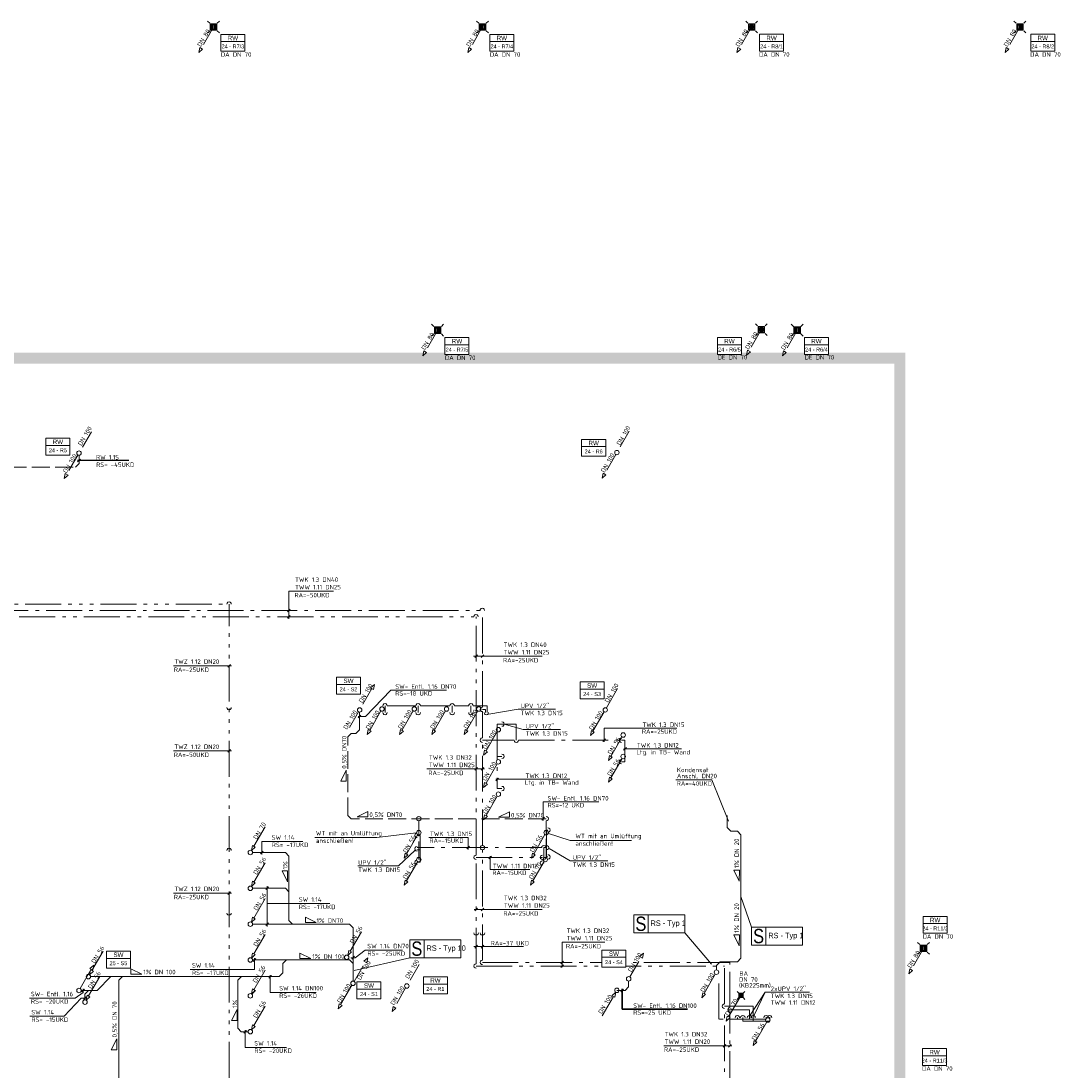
# Model space of a CAD drawing. Header units: metres. Extents: x -5 to 278, y -19 to 180.
# Tile 23 of 59: x 70 to 98, y 101 to 130. Entities that reach past the tile are written whole.
import ezdxf
from ezdxf.enums import TextEntityAlignment as Align

# ---------------------------------------------------------------- set-up
doc = ezdxf.new("R2010")
doc.units = ezdxf.units.M
doc.header["$LTSCALE"] = 0.1
for name, pattern in [('_PGMM_Ge_2Pkt', [16, 10, -2, 0, -2, 0, -2]), ('_PGMM_Ge_3Pkt', [18, 10, -2, 0, -2, 0, -2, 0, -2]), ('_PGMM_Ge_Ku', [6.5, 5, -1.5]), ('_PGMM_Ge_Pkt', [14, 10, -2, 0, -2])]:
    doc.linetypes.add(name, pattern=pattern)
doc.layers.get('0').update_dxf_attribs({"linetype": 'CONTINUOUS', "lineweight": 20})
for name, color, linetype, lineweight in [('A_TWW Bereiter_4', 34, 'CONTINUOUS', 20), ('S_Ablauf', 250, 'CONTINUOUS', 20), ('S_Ablauf TXT', 250, 'CONTINUOUS', 20), ('S_Fallstrangentlüftung', 24, '_PGMM_Ge_Ku', 20), ('S_Fallstrangentlüftung TXT', 24, 'CONTINUOUS', 20), ('S_Kaltwasser', 90, '_PGMM_Ge_Pkt', 20), ('S_Kondensat', 23, 'CONTINUOUS', 20), ('S_Kondensat TXT', 23, 'CONTINUOUS', 20), ('S_Regenwasser', 162, '_PGMM_Ge_Ku', 20), ('S_Regenwasser TXT', 162, 'CONTINUOUS', 20), ('S_Schmutzwasser', 34, 'CONTINUOUS', 20), ('S_Schmutzwasser TXT', 34, 'CONTINUOUS', 20), ('S_Stempel Schott', 125, 'CONTINUOUS', 20), ('S_TXT Strang RW', 140, 'CONTINUOUS', 20), ('S_TXT Strang SW', 30, 'CONTINUOUS', 20), ('S_TXT_W+K+Z', 125, 'CONTINUOUS', 20), ('S_Warmwasser', 10, '_PGMM_Ge_2Pkt', 20), ('S_Zirkulation', 21, '_PGMM_Ge_3Pkt', 20)]:
    doc.layers.add(name, color=color, linetype=linetype, lineweight=lineweight)
doc.styles.add('ACS_ISOCT', font='ISOCT')
doc.styles.add('Arial', font='arial.ttf')
doc.styles.add('ARIAL_NARROW', font='ARIALN.TTF')
doc.styles.get("Standard").update_dxf_attribs({"font": 'isocp.shx', "height": 0.001})

# ---------------------------------------------------------------- blocks, each defined once
blk = doc.blocks.new('Ablauf')
at = {"color": 0, "linetype": 'ByBlock'}
for p, q in [((-0.105, 0.105), (-0.165, 0.165)), ((-0.09, 0.09), (0.09, 0.09)), ((-0.09, -0.09), (-0.09, 0.09)), ((0.075, 0.075), (-0.075, 0.075)), ((-0.075, 0.075), (-0.075, -0.075)), ((-0.045, 0.075), (-0.045, -0.075)), ((-0.015, -0.075), (-0.015, 0.075)), ((0.015, 0.075), (0.015, -0.075)), ((0.045, -0.075), (0.045, 0.075)), ((0.075, -0.075), (0.075, 0.075)), ((0.09, 0.09), (0.09, -0.09)), ((0.105, 0.105), (0.165, 0.165)), ((-0.105, -0.105), (-0.165, -0.165)), ((0.09, -0.09), (-0.09, -0.09)), ((-0.075, -0.075), (0.075, -0.075)), ((0.105, -0.105), (0.165, -0.165))]:
    blk.add_line(p, q, dxfattribs=at)
blk = doc.blocks.new('*U27')
at = {"color": 0, "linetype": 'ByBlock'}
blk.add_wipeout([(0, 0), (0.671, 0), (0.671, -0.473), (0, -0.473)], dxfattribs=at)
blk.add_lwpolyline([(0, 0), (0.671, 0), (0.671, -0.473), (0, -0.473)], close=True, dxfattribs=at)
blk.add_lwpolyline([(0, -0.203), (0.671, -0.203)], dxfattribs=at)
blk.add_lwpolyline([(0, -0.203), (0.671, -0.203)], dxfattribs=at)
at = {"color": 0, "linetype": 'ByBlock', "insert": (0.336, -0.102), "char_height": 0.125, "width": 0.20598, "attachment_point": 5, "style": 'ACS_ISOCT'}
blk.add_mtext('{\\fArial|b0|i0|c0|p34;RW}', dxfattribs=at)
at = {"color": 0, "linetype": 'ByBlock', "style": 'Arial'}
blk.add_attdef('STRANG_NR.', text='', height=0.11, dxfattribs=at).set_placement((0.336, -0.338), align=Align.MIDDLE_CENTER)
blk = doc.blocks.new('*U28')
at = {"color": 0, "linetype": 'ByBlock'}
blk.add_wipeout([(0, 0), (0.671, 0), (0.671, -0.473), (0, -0.473)], dxfattribs=at)
blk.add_lwpolyline([(0, 0), (0.671, 0), (0.671, -0.473), (0, -0.473)], close=True, dxfattribs=at)
blk.add_lwpolyline([(0, -0.203), (0.671, -0.203)], dxfattribs=at)
blk.add_lwpolyline([(0, -0.203), (0.671, -0.203)], dxfattribs=at)
at = {"color": 0, "linetype": 'ByBlock', "insert": (0.336, -0.102), "char_height": 0.125, "width": 0.20598, "attachment_point": 5, "style": 'ACS_ISOCT'}
blk.add_mtext('{\\fArial|b0|i0|c0|p34;SW}', dxfattribs=at)
at = {"color": 0, "linetype": 'ByBlock', "style": 'Arial'}
blk.add_attdef('STRANG_NR.', text='', height=0.11, dxfattribs=at).set_placement((0.336, -0.338), align=Align.MIDDLE_CENTER)

msp = doc.modelspace()

# ---------------------------------------------------------------- linework, layer by layer
at = {"layer": 'A_TWW Bereiter_4', "const_width": 0.3}
msp.add_lwpolyline([(94.14, 121.061), (-4.238, 121.061), (-4.238, 62.226), (94.14, 62.226)], close=True, dxfattribs=at)
at = {"layer": 'S_Fallstrangentlüftung'}
for p, q in [((79.486, 111.962), (79.38, 111.868)), ((79.458, 111.823), (79.486, 111.962)), ((79.419, 111.845), (79.106, 111.304)), ((79.38, 111.868), (79.458, 111.823)), ((79.044, 111.196), (78.731, 110.655)), ((79.075, 110.694), (79.075, 111.187)), ((78.75, 110.504), (78.838, 110.592)), ((78.75, 108.304), (78.75, 110.504)), ((78.838, 110.592), (78.972, 110.592)), ((78.972, 110.592), (79.075, 110.694)), ((78.838, 108.216), (78.75, 108.304)), ((84.275, 108.216), (78.838, 108.216)), ((80.725, 107.076), (80.725, 108.154)), ((84.275, 107.151), (84.275, 108.154)), ((84.25, 107.075), (84.275, 107.151)), ((79.195, 104.243), (79.301, 104.337)), ((79.301, 104.337), (79.273, 104.198)), ((86.608, 103.804), (86.92, 104.345)), ((86.881, 104.368), (86.987, 104.462)), ((86.959, 104.323), (86.881, 104.368)), ((86.987, 104.462), (86.959, 104.323)), ((78.921, 103.679), (79.234, 104.22)), ((79.273, 104.198), (79.195, 104.243)), ((86.576, 103.687), (86.576, 103.527)), ((71.516, 103.423), (71.311, 103.423)), ((86.25, 103.427), (86.476, 103.427)), ((86.576, 103.527), (86.476, 103.427))]:
    msp.add_line(p, q, dxfattribs=at)
at = {"layer": 'S_Fallstrangentlüftung', "linetype": 'Continuous'}
for p, q in [((71.28, 103.477), (71.592, 104.018)), ((71.553, 104.041), (71.66, 104.135)), ((71.631, 103.996), (71.553, 104.041)), ((71.66, 104.135), (71.631, 103.996))]:
    msp.add_line(p, q, dxfattribs=at)
for centre, major_axis, start_param, end_param in [((79.075, 111.25), (0, 0.0625), -1.570796, 4.712389), ((80.725, 108.216), (0.0625, 0), 4.708766, 7.866194), ((84.275, 108.216), (0.0625, 0), 4.708766, 7.866194), ((86.576, 103.75), (0, 0.0625), -1.570796, 4.712389), ((71.249, 103.423), (0, 0.0625), -1.570796, 4.712389)]:
    msp.add_ellipse(centre, major_axis=major_axis, ratio=1, start_param=start_param, end_param=end_param, dxfattribs=at)
at = {"layer": 'S_Fallstrangentlüftung', "linetype": 'Continuous', "extrusion": (0, 0, -1)}
msp.add_ellipse((80.725, 108.216), major_axis=(-0.0625, 0), ratio=1, start_param=4.708766, end_param=7.866194, dxfattribs=at)
at = {"layer": 'S_Fallstrangentlüftung TXT'}
for p, q in [((79.24, 111.069), (79.947, 111.805)), ((79.947, 111.805), (81.499, 111.805)), ((79.03, 111.069), (79.24, 111.069)), ((79.037, 111.032), (79.113, 111.107)), ((78.553, 109.266), (78.703, 109.566)), ((78.703, 109.566), (78.703, 109.266)), ((78.703, 109.266), (78.553, 109.266)), ((84.193, 108.686), (85.745, 108.686)), ((84.193, 108.686), (84.193, 108.164)), ((79.303, 108.421), (79.003, 108.271)), ((79.303, 108.271), (79.303, 108.421)), ((83.252, 108.404), (82.952, 108.254)), ((83.252, 108.254), (83.252, 108.404)), ((79.303, 108.271), (79.003, 108.271)), ((83.252, 108.254), (82.952, 108.254)), ((84.156, 108.179), (84.231, 108.254)), ((71.331, 103.385), (71.406, 103.461)), ((71.368, 103.469), (71.368, 103.367)), ((71.143, 103.211), (69.868, 103.211)), ((71.143, 103.211), (71.368, 103.367))]:
    msp.add_line(p, q, dxfattribs=at)
at = {"layer": 'S_Fallstrangentlüftung TXT', "lineweight": 30}
for p, q in [((86.362, 103.39), (86.438, 103.465)), ((86.4, 102.903), (86.4, 103.473)), ((86.4, 102.903), (88.222, 102.903))]:
    msp.add_line(p, q, dxfattribs=at)
at = {"layer": 'S_Kaltwasser'}
for p, q in [((64.335, 114.025), (82.433, 114.024)), ((82.5, 111.327), (82.5, 114.025)), ((79.783, 111.363), (79.783, 111.177)), ((80.644, 111.363), (79.845, 111.363)), ((80.706, 111.363), (80.706, 111.175)), ((81.593, 111.363), (80.769, 111.363)), ((81.656, 111.363), (81.656, 111.175)), ((82.117, 111.363), (81.718, 111.363)), ((82.179, 111.363), (82.179, 111.175)), ((82.634, 111.363), (82.242, 111.363)), ((82.634, 111.363), (82.634, 111.176)), ((82.581, 111.265), (82.5, 111.265)), ((82.5, 110.468), (82.5, 111.202)), ((82.581, 111.265), (82.581, 111.176)), ((82.909, 110.855), (83.445, 110.855)), ((82.909, 110.855), (82.909, 109.055)), ((83.445, 110.855), (83.445, 110.405)), ((83.382, 110.405), (82.5, 110.405)), ((82.5, 107.472), (82.5, 110.343)), ((83.507, 110.405), (86.475, 110.405)), ((86.475, 110.405), (86.378, 110.405)), ((86.475, 110.405), (86.475, 109.805)), ((82.909, 109.955), (83.045, 109.955)), ((86.475, 109.805), (86.375, 109.805)), ((82.909, 109.055), (83.045, 109.055)), ((84.325, 107.9), (84.285, 107.9)), ((84.285, 107.9), (84.285, 107.15)), ((80.675, 107.75), (80.765, 107.75)), ((80.765, 107.75), (80.765, 107)), ((80.675, 107.346), (80.765, 107.346)), ((84.152, 107.409), (80.677, 107.409)), ((82.5, 104.269), (82.5, 107.347)), ((84.285, 107.409), (84.215, 107.409)), ((84.215, 106.979), (84.215, 107.409)), ((80.675, 107), (80.765, 107)), ((84.215, 106.979), (84.175, 106.979)), ((84.325, 107.15), (84.285, 107.15)), ((82.5, 104.207), (89.402, 104.207)), ((89.402, 102.947), (89.402, 104.207)), ((89.096, 102.623), (89.096, 103.821)), ((89.402, 102.885), (89.947, 102.885)), ((89.402, 96.229), (89.402, 102.822)), ((89.947, 102.885), (89.947, 102.623)), ((90.409, 102.623), (89.096, 102.623)), ((89.609, 102.666), (89.609, 102.623)), ((90.409, 102.623), (90.409, 102.682))]:
    msp.add_line(p, q, dxfattribs=at)
at = {"layer": 'S_Kaltwasser', "linetype": 'Continuous'}
for centre, major_axis in [((82.495, 114.025), (0, 0.0625)), ((82.5, 111.265), (-0.0625, 0)), ((79.783, 111.177), (0, -0.0625)), ((80.706, 111.175), (0, -0.0625)), ((81.656, 111.175), (0, -0.0625)), ((82.179, 111.175), (0, -0.0625)), ((82.608, 111.176), (0, -0.0625)), ((83.045, 110.855), (0.0625, 0)), ((82.5, 110.405), (-0.0625, 0)), ((86.378, 110.407), (-0.0625, 0)), ((83.445, 110.405), (0, -0.0625)), ((83.045, 109.955), (0.0625, 0)), ((86.375, 109.807), (-0.0625, 0)), ((83.045, 109.055), (0.0625, 0)), ((84.325, 107.9), (0.0625, 0)), ((80.677, 107.377), (-0.0625, 0)), ((82.5, 107.409), (0, -0.0625)), ((84.215, 107.409), (0, 0.0625)), ((84.285, 107.409), (0.0625, 0)), ((84.325, 107.15), (0.0625, 0)), ((84.175, 106.979), (-0.0625, 0)), ((82.5, 105.029), (0, -0.0625)), ((82.5, 104.207), (-0.0625, 0)), ((89.402, 102.885), (-0.0625, 0))]:
    msp.add_ellipse(centre, major_axis=major_axis, ratio=1, start_param=4.708766, end_param=7.866194, dxfattribs=at)
at = {"layer": 'S_Kaltwasser', "linetype": 'Continuous', "extrusion": (0, 0, -1)}
for centre, major_axis, start_param, end_param in [((79.783, 111.362), (0, 0.0625), 4.708766, 7.866194), ((80.706, 111.363), (0, 0.0625), 4.708766, 7.866194), ((81.656, 111.363), (0, 0.0625), 4.708766, 7.866194), ((82.179, 111.363), (0, 0.0625), 4.708766, 7.866194), ((80.675, 107.75), (-0.0442, 0.0442), 3.923368, 7.080795), ((82.5, 107.409), (0.0442, 0.0442), 3.923368, 7.080795), ((80.675, 107), (-0.0442, 0.0442), 3.923368, 7.080795), ((89.609, 102.666), (0.0442, 0.0442), 3.923368, 7.080795), ((89.947, 102.666), (0.0442, 0.0442), 3.923368, 7.080795), ((90.41, 102.666), (0.0442, 0.0442), 3.923368, 7.080795)]:
    msp.add_ellipse(centre, major_axis=major_axis, ratio=1, start_param=start_param, end_param=end_param, dxfattribs=at)
at = {"layer": 'S_Kondensat'}
for p, q in [((89.323, 107.97), (89.323, 108.304)), ((89.423, 107.87), (89.323, 107.97)), ((89.61, 107.87), (89.423, 107.87)), ((89.61, 107.87), (89.71, 107.77)), ((89.71, 104.325), (89.71, 107.77)), ((89.61, 104.225), (89.71, 104.325)), ((89.125, 104.225), (89.025, 104.125)), ((89.025, 103.997), (89.025, 104.125)), ((89.125, 104.225), (89.61, 104.225))]:
    msp.add_line(p, q, dxfattribs=at)
at = {"layer": 'S_Kondensat TXT'}
for p, q in [((87.891, 109.297), (88.9, 109.297)), ((88.9, 109.297), (89.36, 108.146)), ((89.664, 106.776), (89.514, 106.777)), ((89.514, 106.777), (89.663, 106.476)), ((89.664, 106.776), (89.663, 106.476)), ((89.664, 104.973), (89.514, 104.973)), ((89.514, 104.973), (89.663, 104.673)), ((89.664, 104.973), (89.663, 104.673))]:
    msp.add_line(p, q, dxfattribs=at)
at = {"layer": 'S_Regenwasser'}
for p, q in [((74.969, 130.246), (74.656, 129.705)), ((82.469, 130.246), (82.156, 129.705)), ((89.976, 130.247), (89.664, 129.706)), ((97.457, 130.247), (97.144, 129.706)), ((74.589, 129.588), (74.617, 129.727)), ((74.695, 129.682), (74.589, 129.588)), ((74.617, 129.727), (74.695, 129.682)), ((82.089, 129.588), (82.117, 129.727)), ((82.195, 129.682), (82.089, 129.588)), ((82.117, 129.727), (82.195, 129.682)), ((89.596, 129.589), (89.625, 129.728)), ((89.703, 129.683), (89.596, 129.589)), ((89.625, 129.728), (89.703, 129.683)), ((97.077, 129.589), (97.105, 129.728)), ((97.183, 129.683), (97.077, 129.589)), ((97.105, 129.728), (97.183, 129.683)), ((81.217, 121.787), (80.905, 121.246)), ((90.246, 121.802), (89.933, 121.261)), ((91.246, 121.787), (90.933, 121.246)), ((80.837, 121.129), (80.866, 121.268)), ((80.866, 121.268), (80.944, 121.223)), ((89.866, 121.144), (89.894, 121.283)), ((89.894, 121.283), (89.972, 121.238)), ((90.866, 121.129), (90.894, 121.268)), ((90.894, 121.268), (90.972, 121.223)), ((80.944, 121.223), (80.837, 121.129)), ((89.972, 121.238), (89.866, 121.144)), ((90.972, 121.223), (90.866, 121.129)), ((71.594, 119.009), (71.281, 118.468)), ((86.594, 119.023), (86.281, 118.482)), ((71.219, 118.359), (70.906, 117.818)), ((71.25, 118.125), (71.25, 118.351)), ((86.219, 118.374), (85.906, 117.832)), ((71.15, 118.025), (71.25, 118.125)), ((53.684, 118.025), (71.15, 118.025)), ((70.867, 117.841), (70.839, 117.701)), ((70.839, 117.701), (70.945, 117.796)), ((70.945, 117.796), (70.867, 117.841)), ((85.839, 117.716), (85.867, 117.855)), ((85.867, 117.855), (85.839, 117.716)), ((85.945, 117.81), (85.839, 117.716)), ((85.839, 117.716), (85.945, 117.81)), ((85.867, 117.855), (85.945, 117.81)), ((94.769, 104.548), (94.456, 104.006)), ((80.734, 104.147), (80.421, 103.606)), ((94.389, 103.889), (94.417, 104.029)), ((94.495, 103.984), (94.389, 103.889)), ((94.417, 104.029), (94.495, 103.984)), ((80.359, 103.497), (80.046, 102.956)), ((80.007, 102.979), (79.979, 102.839)), ((79.979, 102.839), (80.085, 102.934)), ((80.085, 102.934), (80.007, 102.979))]:
    msp.add_line(p, q, dxfattribs=at)
at = {"layer": 'S_Regenwasser', "linetype": 'Continuous'}
for centre in [(75, 130.3), (82.5, 130.3), (90.008, 130.301), (97.488, 130.301), (81.249, 121.841), (90.277, 121.856), (91.277, 121.841), (71.25, 118.414), (86.25, 118.428), (86.25, 118.428), (94.8, 104.602), (80.39, 103.551)]:
    msp.add_ellipse(centre, major_axis=(0, 0.0625), ratio=1, start_param=-1.570796, end_param=4.712389, dxfattribs=at)
at = {"layer": 'S_Regenwasser TXT', "lineweight": -3}
for p, q in [((72.636, 118.208), (71.207, 118.208)), ((71.212, 118.171), (71.287, 118.246))]:
    msp.add_line(p, q, dxfattribs=at)
at = {"layer": 'S_Schmutzwasser'}
for p, q in [((86.269, 111.845), (85.956, 111.304)), ((79.669, 111.221), (79.356, 110.68)), ((80.569, 111.221), (80.256, 110.68)), ((81.469, 111.221), (81.156, 110.68)), ((82.369, 111.221), (82.056, 110.68)), ((85.894, 111.196), (85.581, 110.655)), ((79.289, 110.563), (79.317, 110.702)), ((79.395, 110.657), (79.289, 110.563)), ((79.317, 110.702), (79.395, 110.657)), ((80.189, 110.563), (80.217, 110.702)), ((80.295, 110.657), (80.189, 110.563)), ((80.217, 110.702), (80.295, 110.657)), ((81.089, 110.563), (81.117, 110.702)), ((81.195, 110.657), (81.089, 110.563)), ((81.117, 110.702), (81.195, 110.657)), ((81.989, 110.563), (82.017, 110.702)), ((82.095, 110.657), (81.989, 110.563)), ((82.017, 110.702), (82.095, 110.657)), ((82.914, 110.646), (82.601, 110.105)), ((85.542, 110.677), (85.514, 110.538)), ((85.514, 110.538), (85.62, 110.632)), ((85.62, 110.632), (85.542, 110.677)), ((86.393, 110.496), (86.08, 109.955)), ((82.534, 109.988), (82.562, 110.127)), ((82.562, 110.127), (82.64, 110.082)), ((82.64, 110.082), (82.534, 109.988)), ((86.013, 109.838), (86.041, 109.977)), ((86.119, 109.932), (86.013, 109.838)), ((86.041, 109.977), (86.119, 109.932)), ((86.393, 109.896), (86.08, 109.355)), ((82.914, 109.746), (82.601, 109.205)), ((86.013, 109.238), (86.041, 109.377)), ((86.119, 109.332), (86.013, 109.238)), ((86.041, 109.377), (86.119, 109.332)), ((82.534, 109.088), (82.562, 109.227)), ((82.64, 109.182), (82.534, 109.088)), ((82.562, 109.227), (82.64, 109.182)), ((82.914, 108.846), (82.601, 108.305)), ((82.534, 108.188), (82.562, 108.327)), ((82.64, 108.282), (82.534, 108.188)), ((82.562, 108.327), (82.64, 108.282)), ((76.127, 107.446), (76.439, 107.987)), ((80.694, 107.771), (80.381, 107.23)), ((84.244, 107.771), (83.931, 107.23)), ((76.059, 107.329), (76.088, 107.469)), ((76.166, 107.424), (76.059, 107.329)), ((76.088, 107.469), (76.166, 107.424)), ((76.09, 107.275), (77.005, 107.275)), ((77.105, 107.175), (77.005, 107.275)), ((80.314, 107.113), (80.342, 107.252)), ((80.42, 107.207), (80.314, 107.113)), ((80.342, 107.252), (80.42, 107.207)), ((83.864, 107.113), (83.892, 107.252)), ((83.97, 107.207), (83.864, 107.113)), ((83.892, 107.252), (83.97, 107.207)), ((76.127, 106.446), (76.439, 106.987)), ((77.105, 105.375), (77.105, 107.175)), ((80.694, 107.021), (80.381, 106.48)), ((84.219, 107.021), (83.906, 106.48)), ((76.059, 106.329), (76.088, 106.469)), ((76.166, 106.424), (76.059, 106.329)), ((76.088, 106.469), (76.166, 106.424)), ((80.314, 106.363), (80.342, 106.502)), ((80.42, 106.457), (80.314, 106.363)), ((80.342, 106.502), (80.42, 106.457)), ((83.839, 106.363), (83.867, 106.502)), ((83.945, 106.457), (83.839, 106.363)), ((83.867, 106.502), (83.945, 106.457)), ((76.09, 106.275), (77.005, 106.275)), ((77.105, 106.175), (77.005, 106.275)), ((76.127, 105.446), (76.439, 105.987)), ((76.059, 105.329), (76.088, 105.469)), ((76.088, 105.469), (76.166, 105.424)), ((76.166, 105.424), (76.059, 105.329)), ((76.09, 105.275), (78.791, 105.275)), ((77.105, 105.375), (77.205, 105.275)), ((78.791, 105.275), (78.891, 105.175)), ((78.891, 103.688), (78.891, 105.175)), ((76.127, 104.446), (76.439, 104.987)), ((78.811, 104.521), (79.123, 105.062)), ((71.611, 103.981), (71.924, 104.522)), ((76.059, 104.329), (76.088, 104.469)), ((76.166, 104.424), (76.059, 104.329)), ((76.088, 104.469), (76.166, 104.424)), ((76.09, 104.275), (78.791, 104.275)), ((77.036, 104.275), (76.936, 104.175)), ((78.743, 104.404), (78.772, 104.544)), ((78.85, 104.499), (78.743, 104.404)), ((78.772, 104.544), (78.85, 104.499)), ((78.791, 104.275), (78.891, 104.175)), ((71.544, 103.864), (71.572, 104.004)), ((71.572, 104.004), (71.65, 103.959)), ((76.127, 103.446), (76.439, 103.987)), ((76.936, 103.912), (76.936, 104.175)), ((71.515, 103.271), (71.827, 103.812)), ((71.65, 103.959), (71.544, 103.864)), ((71.574, 103.81), (76.834, 103.81)), ((71.754, 103.423), (72.141, 103.81)), ((72.36, 103.71), (72.46, 103.81)), ((72.36, 98.463), (72.36, 103.709)), ((75.678, 103.71), (75.778, 103.81)), ((75.678, 102.37), (75.678, 103.71)), ((76.936, 103.912), (76.834, 103.81)), ((88.994, 103.881), (88.681, 103.34)), ((71.416, 103.323), (71.516, 103.423)), ((71.516, 103.423), (71.754, 103.423)), ((76.059, 103.329), (76.088, 103.469)), ((76.166, 103.424), (76.059, 103.329)), ((76.072, 103.319), (76.176, 103.423)), ((76.088, 103.469), (76.166, 103.424)), ((78.859, 103.571), (78.546, 103.03)), ((71.416, 103.162), (71.416, 103.323)), ((71.447, 103.154), (71.476, 103.294)), ((71.554, 103.249), (71.447, 103.154)), ((71.476, 103.294), (71.554, 103.249)), ((86.151, 103.256), (85.839, 102.715)), ((86.112, 103.279), (86.219, 103.373)), ((86.19, 103.234), (86.112, 103.279)), ((86.219, 103.373), (86.19, 103.234)), ((88.614, 103.223), (88.642, 103.362)), ((88.72, 103.317), (88.614, 103.223)), ((88.642, 103.362), (88.72, 103.317)), ((89.679, 103.231), (89.366, 102.69)), ((76.127, 102.446), (76.439, 102.987)), ((78.479, 102.913), (78.507, 103.052)), ((78.585, 103.007), (78.479, 102.913)), ((78.507, 103.052), (78.585, 103.007)), ((89.299, 102.573), (89.327, 102.712)), ((89.405, 102.667), (89.299, 102.573)), ((89.327, 102.712), (89.405, 102.667)), ((90.429, 102.546), (90.116, 102.005)), ((75.773, 102.275), (75.678, 102.37)), ((75.965, 102.275), (75.773, 102.275)), ((76.059, 102.329), (76.088, 102.469)), ((76.166, 102.424), (76.059, 102.329)), ((76.088, 102.469), (76.166, 102.424)), ((90.049, 101.888), (90.077, 102.027)), ((90.155, 101.982), (90.049, 101.888)), ((90.077, 102.027), (90.155, 101.982))]:
    msp.add_line(p, q, dxfattribs=at)
at = {"layer": 'S_Schmutzwasser', "linetype": 'Continuous'}
for centre in [(79.7, 111.275), (80.6, 111.275), (81.5, 111.275), (82.4, 111.275), (85.925, 111.25), (82.945, 110.7), (86.424, 110.55), (82.945, 109.8), (86.424, 109.95), (82.945, 108.9), (80.725, 107.825), (84.275, 107.825), (76.028, 107.275), (80.725, 107.075), (84.25, 107.075), (76.028, 106.275), (76.028, 105.275), (76.028, 104.275), (78.712, 104.35), (89.025, 103.935), (71.512, 103.81), (71.416, 103.1), (76.028, 103.275), (89.71, 103.285), (90.46, 102.6), (76.028, 102.275)]:
    msp.add_ellipse(centre, major_axis=(0, 0.0625), ratio=1, start_param=-1.570796, end_param=4.712389, dxfattribs=at)
at = {"layer": 'S_Schmutzwasser'}
for centre in [(78.89, 103.625), (86.25, 103.427)]:
    msp.add_ellipse(centre, major_axis=(0, 0.0625), ratio=1, start_param=-1.570796, end_param=4.712389, dxfattribs=at)
at = {"layer": 'S_Schmutzwasser TXT'}
for p, q in [((77.492, 107.578), (76.35, 107.578)), ((76.35, 107.578), (76.35, 107.217)), ((76.312, 107.237), (76.387, 107.313)), ((77.068, 106.758), (76.918, 106.758)), ((76.918, 106.758), (77.068, 106.458)), ((77.068, 106.758), (77.068, 106.458)), ((76.498, 106.333), (76.498, 105.205)), ((76.46, 106.237), (76.535, 106.313)), ((78.248, 105.847), (76.498, 105.847)), ((77.563, 105.316), (77.563, 105.466)), ((77.563, 105.466), (77.863, 105.316)), ((76.46, 105.237), (76.535, 105.313)), ((77.563, 105.316), (77.863, 105.316)), ((76.108, 104.237), (76.184, 104.313)), ((76.146, 104.01), (76.146, 104.323)), ((77.411, 104.313), (77.411, 104.463)), ((77.411, 104.463), (77.711, 104.313)), ((77.411, 104.313), (77.711, 104.313)), ((78.827, 104.339), (78.955, 104.339)), ((78.854, 104.302), (78.929, 104.377)), ((79.231, 104.548), (78.955, 104.339)), ((80.271, 104.548), (79.231, 104.548)), ((72.699, 103.881), (72.699, 104.031)), ((72.699, 104.031), (72.999, 103.881)), ((76.146, 104.01), (74.35, 104.01)), ((72.699, 103.881), (72.999, 103.881)), ((76.541, 103.77), (76.616, 103.846)), ((76.578, 103.371), (76.578, 103.856)), ((70.839, 102.704), (71.313, 103.213)), ((71.313, 103.213), (71.459, 103.213)), ((71.376, 103.175), (71.452, 103.251)), ((77.862, 103.371), (76.578, 103.371)), ((75.506, 102.591), (75.656, 102.891)), ((75.656, 102.591), (75.656, 102.891)), ((70.839, 102.704), (69.882, 102.704)), ((75.656, 102.591), (75.506, 102.591)), ((75.847, 102.235), (75.923, 102.31)), ((75.885, 101.836), (75.885, 102.32)), ((72.15, 101.771), (72.3, 102.071)), ((72.3, 101.771), (72.3, 102.071)), ((72.3, 101.771), (72.15, 101.771)), ((77.033, 101.836), (75.885, 101.836))]:
    msp.add_line(p, q, dxfattribs=at)
at = {"layer": 'S_Stempel Schott'}
for p, q in [((89.71, 106.047), (90.007, 105.189)), ((87.124, 105.532), (87.124, 105.032)), ((90.407, 105.189), (90.407, 104.689)), ((88.888, 104.158), (88.144, 105.032)), ((80.876, 104.837), (80.876, 104.337)), ((80.476, 104.337), (78.92, 103.979))]:
    msp.add_line(p, q, dxfattribs=at)
for points in [[(86.724, 105.532), (88.144, 105.532), (88.144, 105.032), (86.724, 105.032)], [(90.007, 105.189), (91.427, 105.189), (91.427, 104.689), (90.007, 104.689)], [(80.476, 104.837), (81.896, 104.837), (81.896, 104.337), (80.476, 104.337)]]:
    msp.add_lwpolyline(points, close=True, dxfattribs=at)
at = {"layer": 'S_TXT_W+K+Z'}
for p, q in [((77.104, 114.564), (78.345, 114.564)), ((77.104, 114.564), (77.104, 113.792)), ((77.067, 113.987), (77.142, 114.063)), ((77.067, 113.812), (77.142, 113.888)), ((82.287, 112.711), (82.363, 112.786)), ((82.462, 112.711), (82.538, 112.786)), ((73.882, 112.482), (75.505, 112.482)), ((75.397, 112.445), (75.472, 112.52)), ((82.246, 112.748), (84.162, 112.748)), ((83.496, 111.269), (82.675, 111.134)), ((83.496, 111.269), (84.539, 111.269)), ((83.637, 110.7), (83.107, 110.856)), ((87.921, 110.737), (85.892, 110.737)), ((85.892, 110.737), (85.892, 110.362)), ((83.637, 110.7), (84.68, 110.7)), ((85.855, 110.368), (85.93, 110.443)), ((75.397, 110.071), (75.472, 110.146)), ((86.437, 110.124), (86.513, 110.199)), ((88.049, 110.162), (86.442, 110.162)), ((73.882, 110.109), (75.505, 110.109)), ((80.949, 109.603), (82.558, 109.603)), ((82.287, 109.566), (82.363, 109.641)), ((82.462, 109.566), (82.538, 109.641)), ((84.941, 109.314), (82.871, 109.314)), ((82.872, 109.276), (82.947, 109.351)), ((79.554, 107.691), (80.65, 107.826)), ((84.943, 107.612), (84.311, 107.809)), ((79.554, 107.691), (77.826, 107.691)), ((81.004, 107.696), (82.102, 107.696)), ((82.102, 107.696), (82.102, 107.358)), ((86.659, 107.612), (84.943, 107.612)), ((80.157, 106.898), (80.619, 107.328)), ((82.064, 107.371), (82.139, 107.447)), ((84.95, 107.039), (84.361, 107.38)), ((82.676, 107.099), (82.751, 107.174)), ((82.714, 106.799), (82.714, 107.174)), ((84.95, 107.039), (85.993, 107.039)), ((79.029, 106.898), (80.157, 106.898)), ((82.714, 106.799), (83.822, 106.799)), ((73.882, 106.142), (75.505, 106.142)), ((75.397, 106.105), (75.472, 106.18)), ((82.272, 105.683), (84.17, 105.683)), ((82.287, 105.646), (82.363, 105.721)), ((82.462, 105.646), (82.538, 105.721)), ((82.257, 104.647), (83.649, 104.647)), ((82.287, 104.609), (82.363, 104.684)), ((82.462, 104.609), (82.538, 104.684)), ((84.725, 104.772), (85.915, 104.772)), ((84.725, 104.772), (84.725, 104.076)), ((84.688, 104.169), (84.763, 104.245)), ((84.688, 104.069), (84.763, 104.144)), ((89.966, 102.738), (90.385, 103.379)), ((90.385, 103.379), (90.078, 102.732)), ((90.385, 103.379), (91.616, 103.379)), ((89.214, 101.847), (89.289, 101.922)), ((89.364, 101.847), (89.439, 101.922)), ((87.555, 101.884), (89.457, 101.884))]:
    msp.add_line(p, q, dxfattribs=at)
at = {"layer": 'S_Warmwasser'}
for p, q in [((64.185, 113.85), (82.258, 113.85)), ((82.325, 107.199), (82.325, 113.85)), ((82.325, 107.137), (84.175, 107.137)), ((82.325, 104.169), (82.325, 107.076)), ((82.325, 104.107), (89.252, 104.107)), ((89.252, 103.047), (89.252, 104.107)), ((89.25, 102.985), (90.047, 102.985)), ((89.252, 96.052), (89.252, 102.922)), ((90.047, 102.985), (90.047, 102.573)), ((89.76, 102.666), (89.76, 102.573)), ((89.76, 102.573), (90.51, 102.573)), ((90.51, 102.573), (90.51, 102.682))]:
    msp.add_line(p, q, dxfattribs=at)
at = {"layer": 'S_Warmwasser', "linetype": 'Continuous'}
for centre, major_axis in [((82.32, 113.85), (0, 0.0625)), ((82.325, 107.137), (-0.0625, 0)), ((82.325, 105.029), (0, -0.0625)), ((82.325, 104.107), (-0.0625, 0)), ((89.252, 102.985), (-0.0625, 0))]:
    msp.add_ellipse(centre, major_axis=major_axis, ratio=1, start_param=4.708766, end_param=7.866194, dxfattribs=at)
at = {"layer": 'S_Warmwasser', "linetype": 'Continuous', "extrusion": (0, 0, -1)}
for centre, major_axis in [((84.174, 107.137), (-0.0442, 0.0442)), ((89.76, 102.666), (0.0442, 0.0442)), ((90.047, 102.666), (0.0442, 0.0442)), ((90.51, 102.666), (0.0442, 0.0442))]:
    msp.add_ellipse(centre, major_axis=major_axis, ratio=1, start_param=3.923368, end_param=7.080795, dxfattribs=at)
at = {"layer": 'S_Zirkulation'}
for p, q in [((34.05, 114.2), (75.372, 114.2)), ((75.435, 98.888), (75.435, 114.2))]:
    msp.add_line(p, q, dxfattribs=at)
at = {"layer": 'S_Zirkulation', "linetype": 'Continuous'}
for centre, major_axis in [((75.435, 114.2), (0, 0.0625)), ((75.435, 111.317), (0, -0.0625)), ((75.435, 107.33), (0, 0.0625)), ((75.435, 105.584), (0, -0.0625))]:
    msp.add_ellipse(centre, major_axis=major_axis, ratio=1, start_param=4.708766, end_param=7.866194, dxfattribs=at)

# ---------------------------------------------------------------- block references
at = {"layer": 'S_Ablauf'}
for p in [(75, 130.3), (82.5, 130.3), (90.008, 130.301), (97.488, 130.301), (81.249, 121.841), (90.277, 121.856), (91.277, 121.841), (94.8, 104.602)]:
    msp.add_blockref('Ablauf', p, dxfattribs=at)
at = {"layer": 'S_Ablauf', "xscale": 0.6666666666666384, "yscale": 0.6666666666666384, "zscale": 0.6666666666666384}
msp.add_blockref('Ablauf', (89.71, 103.286), dxfattribs=at)
at = {"layer": 'S_TXT Strang RW'}
for p, values in [((94.788, 105.492), {'STRANG_NR.': '24 - R11/2'}), ((94.772, 101.807), {'STRANG_NR.': '24 - R11/3'})]:
    msp.add_blockref('*U27', p, dxfattribs=at).add_auto_attribs(values)

# ---------------------------------------------------------------- texts
at = {"layer": 'S_Ablauf TXT', "lineweight": 30}
for s, p in [('DN 70', (89.657, 103.671)), ('BA', (89.663, 103.835)), ('(KB225mm)', (89.654, 103.505))]:
    msp.add_text(s, height=0.125, dxfattribs=at).set_placement(p)
at = {"layer": 'S_Fallstrangentlüftung TXT', "lineweight": 30}
for s, rotation, p in [('DN 100', 59.2913, (79.149, 111.432)), ('DN 100', 59.2913, (78.718, 110.691)), ('0,5%%% DN70', 90, (78.707, 109.61)), ('DN 100', 59.2913, (86.653, 103.926)), ('DN 100', 59.2913, (79.099, 103.704))]:
    msp.add_text(s, height=0.125, rotation=rotation, dxfattribs=at).set_placement(p)
at = {"layer": 'S_Fallstrangentlüftung TXT'}
for s, p in [('SW- Entl. 1.16 DN70', (80.069, 111.84)), ('RS=-18 UKD', (80.069, 111.649))]:
    msp.add_text(s, height=0.125, dxfattribs=at).set_placement(p)
at = {"layer": 'S_Fallstrangentlüftung TXT', "lineweight": 30}
for s, p in [('SW- Entl. 1.16 DN70', (84.315, 108.722)), ('0,5%%% DN70', (79.347, 108.266)), ('0,5%%% DN70', (83.296, 108.25)), ('RS=-12 UKD', (84.315, 108.531)), ('SW- Entl. 1.16 DN100', (86.706, 102.938)), ('RS=-25 UKD', (86.706, 102.747))]:
    msp.add_text(s, height=0.125, dxfattribs=at).set_placement(p)
at = {"layer": 'S_Fallstrangentlüftung TXT', "char_height": 0.125, "width": 13.51068, "attachment_point": 1}
for s, insert in [('SW- Entl. 1.16', (69.905, 103.388)), ('\\P\\PRS= -20UKD', (69.908, 103.598))]:
    msp.add_mtext(s, dxfattribs=dict(at, insert=insert))
at = {"layer": 'S_Kondensat TXT', "lineweight": 30}
for s, p in [('Kondensat', (87.923, 109.513)), ('Anschl. DN20', (87.923, 109.344)), ('RA=-40UKD', (87.918, 109.135))]:
    msp.add_text(s, height=0.125, dxfattribs=at).set_placement(p)
for p in [(89.652, 106.833), (89.652, 105.03)]:
    msp.add_text('1%%% DN 20', height=0.125, rotation=90, dxfattribs=at).set_placement(p)
at = {"layer": 'S_Regenwasser TXT', "lineweight": -3}
for s, rotation, p in [('DN 80', 59.2913, (74.646, 129.735)), ('DN 80', 59.2913, (82.146, 129.735)), ('DN 80', 59.2913, (89.654, 129.736)), ('DN 80', 59.2913, (97.134, 129.736)), ('DN 80', 59.2913, (80.895, 121.276)), ('DN 80', 59.2913, (89.923, 121.291)), ('DN 80', 59.2913, (90.923, 121.276)), ('DN 100', 59.2913, (71.317, 118.606)), ('DN 100', 60.2346, (86.339, 118.618)), ('DN 100', 59.2913, (70.897, 117.842)), ('DN 100', 60.2346, (85.9, 117.858)), ('DN 100', 59.2913, (80.443, 103.738)), ('DN 80', 59.2913, (94.446, 104.037)), ('DN 100', 59.2913, (80.032, 103.001))]:
    msp.add_text(s, height=0.125, rotation=rotation, dxfattribs=at).set_placement(p)
at = {"layer": 'S_Regenwasser TXT', "lineweight": -3, "char_height": 0.125, "width": 13.51068, "attachment_point": 1}
for s, insert in [('RW 1.15', (71.725, 118.359)), ('\\P\\PRS= -45UKD', (71.729, 118.569))]:
    msp.add_mtext(s, dxfattribs=dict(at, insert=insert))
at = {"layer": 'S_Schmutzwasser TXT'}
for s, rotation, p in [('DN 100', 59.2913, (86.006, 111.44)), ('DN 100', 59.2913, (79.343, 110.687)), ('DN 100', 59.2913, (80.241, 110.702)), ('DN 100', 59.2913, (81.141, 110.698)), ('DN 100', 59.2913, (82.068, 110.712)), ('DN 100', 59.2913, (85.568, 110.673)), ('DN 100', 59.2913, (82.602, 110.135)), ('DN 56', 59.2913, (86.089, 109.995)), ('DN 56', 59.2913, (86.078, 109.389)), ('DN 100', 59.2913, (82.593, 109.257)), ('DN 100', 59.2913, (82.602, 108.333)), ('DN 70', 59.2913, (76.208, 107.624)), ('DN 56', 59.2913, (80.38, 107.249)), ('DN 56', 59.2913, (83.919, 107.264)), ('DN 56', 59.2913, (76.208, 106.642)), ('1%%%', 90, (77.063, 106.802)), ('DN 56', 59.2913, (80.376, 106.513)), ('DN 70', 59.2913, (83.89, 106.51)), ('DN 56', 59.2913, (76.213, 105.644)), ('DN 56', 59.2913, (78.896, 104.719)), ('DN 56', 59.2913, (76.208, 104.636)), ('DN 56', 59.2913, (71.691, 104.166)), ('DN 56', 59.2913, (76.188, 103.624)), ('DN 56', 59.2913, (71.597, 103.458)), ('DN 100', 59.2913, (88.674, 103.361)), ('DN 100', 59.2913, (78.543, 103.06)), ('0,5%%% DN 70', 90, (72.304, 102.115)), ('1%%%', 90, (75.66, 102.935)), ('DN 100', 59.2913, (85.827, 102.758)), ('DN 70', 59.2913, (89.363, 102.705)), ('DN 56', 59.2913, (76.203, 102.64)), ('DN 56', 59.2913, (90.106, 102.019))]:
    msp.add_text(s, height=0.125, rotation=rotation, dxfattribs=at).set_placement(p)
for s, p in [('1%%% DN70', (77.872, 105.312)), ('1%%% DN 100', (77.755, 104.309)), ('1%%% DN 100', (73.043, 103.877))]:
    msp.add_text(s, height=0.125, dxfattribs=at).set_placement(p)
at = {"layer": 'S_Schmutzwasser TXT', "char_height": 0.125, "width": 13.51068, "attachment_point": 1}
for s, insert in [('SW 1.14', (76.621, 107.755)), ('\\P\\PRS= -17UKD', (76.625, 107.966)), ('SW 1.14', (77.377, 106.024)), ('\\P\\PRS= -17UKD', (77.38, 106.234)), ('SW 1.14 DN70', (79.288, 104.726)), ('\\P\\PRS= -25UKD', (79.292, 104.936)), ('SW 1.14', (74.398, 104.187)), ('\\P\\PRS= -17UKD', (74.401, 104.398)), ('SW 1.14 DN100', (76.831, 103.549)), ('\\P\\PRS= -26UKD', (76.834, 103.759)), ('SW 1.14', (69.919, 102.881)), ('\\P\\PRS= -15UKD', (69.922, 103.091)), ('SW 1.14', (76.137, 102.013)), ('\\P\\PRS= -20UKD', (76.141, 102.224))]:
    msp.add_mtext(s, dxfattribs=dict(at, insert=insert))
at = {"layer": 'S_Stempel Schott', "style": 'ARIAL_NARROW'}
for s, height, p in [('S', 0.4, (86.765, 105.086)), ('RS - Typ 1', 0.15, (87.187, 105.227)), ('S', 0.4, (90.048, 104.743)), ('RS - Typ 1', 0.15, (90.47, 104.883)), ('S', 0.4, (80.517, 104.391)), ('RS - Typ 10', 0.15, (80.939, 104.531))]:
    msp.add_text(s, height=height, dxfattribs=at).set_placement(p)
at = {"layer": 'S_TXT_W+K+Z'}
for s, p in [('RA=-50UKD', (77.258, 114.39)), ('RA=-25UKD', (83.075, 112.574)), ('RA=-25UKD', (73.893, 112.309)), ('UPV 1/2" ', (83.565, 111.302)), ('TWK 1.3 DN15', (83.565, 111.102)), ('UPV 1/2" ', (83.707, 110.732)), ('RA=-25UKD', (86.946, 110.585)), ('TWK 1.3 DN15', (83.707, 110.532)), ('Ltg. in TB- Wand', (86.791, 110.01)), ('RA=-50UKD', (73.893, 109.935)), ('RA=-25UKD', (80.992, 109.43)), ('Ltg. in TB- Wand', (83.683, 109.162)), ('RA=-15UKD', (81.021, 107.542)), ('UPV 1/2" ', (85.019, 107.071)), ('UPV 1/2" ', (79.033, 106.93)), ('TWK 1.3 DN15', (85.019, 106.871)), ('TWK 1.3 DN15', (79.033, 106.73)), ('RA=-15UKD', (82.775, 106.645)), ('RA=-25UKD', (73.893, 105.968)), ('RA=-25UKD', (83.083, 105.509)), ('RA=-37 UKD', (82.731, 104.68)), ('RA=-25UKD', (84.828, 104.598)), ('2xUPV 1/2" ', (90.54, 103.411)), ('TWW 1.11 DN12', (90.537, 103.026)), ('TWK 1.3 DN15', (90.54, 103.211)), ('RA=-25UKD', (87.562, 101.711))]:
    msp.add_text(s, height=0.125, dxfattribs=at).set_placement(p)
at = {"layer": 'S_TXT_W+K+Z', "char_height": 0.125, "width": 13.51068, "attachment_point": 1}
for s, insert in [('\\PTWK 1.3 DN40\\PTWW 1.11 DN25', (77.273, 115.155)), ('\\PTWK 1.3 DN40\\PTWW 1.11 DN25', (83.089, 113.34)), ('TWZ 1.12 DN20', (73.907, 112.66)), ('\\PTWK 1.3 DN15', (86.96, 111.109)), ('TWZ 1.12 DN20', (73.907, 110.286)), ('\\PTWK 1.3 DN12', (86.806, 110.534)), ('\\PTWK 1.3 DN32\\PTWW 1.11 DN25', (81.006, 110.195)), ('\\PTWK 1.3 DN12', (83.698, 109.685)), ('\\PWT mit an Umlüftung \\Panschließen!', (77.856, 108.083)), ('\\PTWK 1.3 DN15', (81.036, 108.064)), ('\\PWT mit an Umlüftung \\Panschließen!', (85.093, 108.004)), ('\\PTWW 1.11 DN12', (82.79, 107.167)), ('TWZ 1.12 DN20', (73.907, 106.32)), ('\\PTWK 1.3 DN32\\PTWW 1.11 DN25', (83.097, 106.275)), ('\\PTWK 1.3 DN32\\PTWW 1.11 DN25', (84.843, 105.363)), ('\\PTWK 1.3 DN32\\PTWW 1.11 DN20', (87.577, 102.476))]:
    msp.add_mtext(s, dxfattribs=dict(at, insert=insert))

# ---------------------------------------------------------------- next in the draw order: block references
at = {"layer": 'S_TXT Strang RW'}
for p, values in [((75.205, 130.094), {'STRANG_NR.': '24 - R7/3'}), ((82.705, 130.094), {'STRANG_NR.': '24 - R7/4'}), ((90.226, 130.095), {'STRANG_NR.': '24 - R8/1'}), ((97.788, 130.095), {'STRANG_NR.': '24 - R8/2'}), ((81.454, 121.636), {'STRANG_NR.': '24 - R7/5'}), ((89.052, 121.639), {'STRANG_NR.': '24 - R6/5'}), ((91.477, 121.639), {'STRANG_NR.': '24 - R6/4'}), ((70.324, 118.831), {'STRANG_NR.': '24 - R5'}), ((85.266, 118.797), {'STRANG_NR.': '24 - R6'})]:
    msp.add_blockref('*U27', p, dxfattribs=at).add_auto_attribs(values)
at = {"layer": 'S_TXT Strang RW', "lineweight": -3}
msp.add_blockref('*U27', (80.852, 103.807), dxfattribs=at).add_auto_attribs({'STRANG_NR.': '24 - R1'})
at = {"layer": 'S_TXT Strang SW', "lineweight": -3}
for p, values in [((78.429, 112.163), {'STRANG_NR.': '24 - S2'}), ((85.222, 112.03), {'STRANG_NR.': '24 - S3'}), ((72.013, 104.523), {'STRANG_NR.': '25 - S5'}), ((85.832, 104.552), {'STRANG_NR.': '24 - S4'}), ((79, 103.664), {'STRANG_NR.': '24 - S1'})]:
    msp.add_blockref('*U28', p, dxfattribs=at).add_auto_attribs(values)

# ---------------------------------------------------------------- next in the draw order: texts
at = {"layer": 'S_TXT Strang RW'}
for p in [(94.775, 104.869), (94.759, 101.184)]:
    msp.add_text('DA DN 70', height=0.125, dxfattribs=at).set_placement(p)

# ---------------------------------------------------------------- next in the draw order: texts
for p in [(75.205, 129.47), (82.705, 129.47), (90.213, 129.471), (97.775, 129.471), (81.454, 121.011)]:
    msp.add_text('DA DN 70', height=0.125, dxfattribs=at).set_placement(p)
at = {"layer": 'S_TXT Strang RW', "lineweight": -3}
for p in [(89.059, 121.024), (91.484, 121.024)]:
    msp.add_text('DE DN 70', height=0.125, dxfattribs=at).set_placement(p)

doc.saveas('drawing.dxf')
